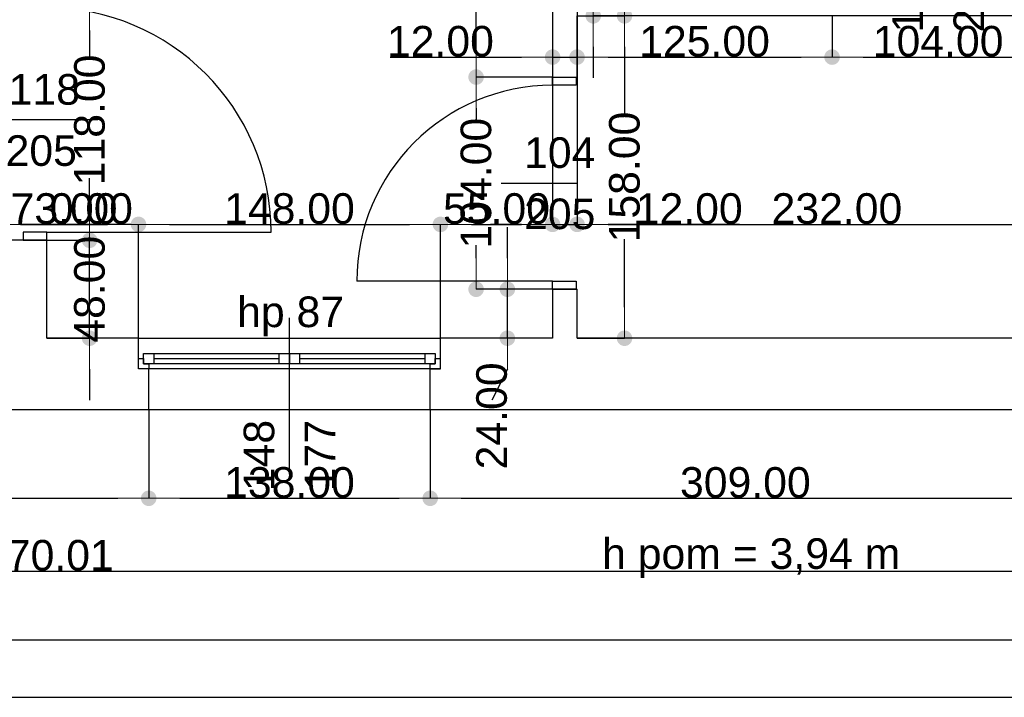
# Model space of a CAD drawing. Header units: millimetres. Extents: x -166872 to -65719, y 14266 to 44345.
# Tile 46 of 65: x -103991 to -99164, y 14639 to 17961. Entities that reach past the tile are written whole.
import ezdxf

# ---------------------------------------------------------------- set-up
doc = ezdxf.new("R2010")
doc.units = ezdxf.units.MM
doc.header["$MEASUREMENT"] = 0
doc.linetypes.add('Wipeout_Contour', pattern=[1000, 0, -1000])
for name, color, linetype in [('Drzwi', 7, 'Continuous'), ('Obiekt', 7, 'Continuous'), ('Okno', 7, 'Continuous'), ('Strop', 7, 'Continuous'), ('Tekst', 7, 'Continuous'), ('Wymiary', 63, 'Continuous'), ('Ściana', 7, 'Continuous')]:
    doc.layers.add(name, color=color, linetype=linetype)
doc.styles.add('Arial', font='txt')
doc.styles.add('Times new roman', font='txt')
doc.dimstyles.new('GENERATED_STYLE__1', dxfattribs={"dimtxt": 150, "dimasz": 152, "dimexe": 0.18, "dimexo": 0, "dimgap": 0.09, "dimtad": 1, "dimtih": 1, "dimtoh": 1, "dimlfac": 0.1, "dimzin": 0, "dimdsep": 46, "dimtxsty": 'Arial', "dimblk": 'ARROWHEAD_11', "dimblk1": 'ARROWHEAD_11', "dimblk2": 'ARROWHEAD_11', "dimcen": 0.09, "dimclrd": 114, "dimclre": 114, "dimclrt": 114, "dimazin": 0, "dimtfac": 1, "dimtdec": 4, "dimtmove": 0, "dimatfit": 3, "dimfxl": 1, "dimtolj": 1, "dimtzin": 0, "dimarcsym": 0})
doc.dimstyles.new('GENERATED_STYLE__2', dxfattribs={"dimtxt": 150, "dimasz": 152, "dimexe": 0.18, "dimexo": 0, "dimgap": 0.09, "dimtad": 1, "dimlfac": 0.1, "dimzin": 0, "dimdsep": 46, "dimtxsty": 'Arial', "dimblk": 'ARROWHEAD_11', "dimblk1": 'ARROWHEAD_11', "dimblk2": 'ARROWHEAD_11', "dimcen": 0.09, "dimclrd": 114, "dimclre": 114, "dimclrt": 114, "dimazin": 0, "dimtfac": 1, "dimtdec": 4, "dimtmove": 0, "dimatfit": 3, "dimfxl": 1, "dimtolj": 1, "dimtzin": 0, "dimarcsym": 0})

# ---------------------------------------------------------------- blocks, each defined once
blk = doc.blocks.new('ARROWHEAD_11')
at = {"color": 0, "linetype": 'Continuous', "lineweight": 0}
blk.add_line((0, 0), (-1, 0), dxfattribs=at)
at = {"color": 0, "linetype": 'Continuous', "lineweight": 0, "const_width": 0.25, "flags": 128}
blk.add_lwpolyline([(-0.125, 0, 1), (0.125, 0, 1)], format="xyb", close=True, dxfattribs=at)
blk = doc.blocks.new('*D5655')
at = {"layer": 'Defpoints', "color": 0}
for p in [(-104138, 16957.2), (-104418, 16399.3), (-104138, 16399.3)]:
    blk.add_point(p, dxfattribs=at)
at = {"layer": 'Wymiary', "color": 114, "lineweight": -2}
for p, q in [((-105230.3, 16957.2), (-104722, 16957.2)), ((-104722, 16957.2), (-104570, 16957.2)), ((-104418, 16399.3), (-104418, 16957.4)), ((-104418, 16957.2), (-104138, 16957.2)), ((-104138, 16399.3), (-104138, 16957.4)), ((-103986, 16957.2), (-103834, 16957.2))]:
    blk.add_line(p, q, dxfattribs=at)
at = {"layer": 'Wymiary', "color": 114, "lineweight": -2, "xscale": 152, "yscale": 152, "zscale": 152}
blk.add_blockref('ARROWHEAD_11', (-104418, 16957.2), dxfattribs=at)
at = {"layer": 'Wymiary', "color": 114, "lineweight": -2, "xscale": 152, "yscale": 152, "zscale": 152, "rotation": 180}
blk.add_blockref('ARROWHEAD_11', (-104138, 16957.2), dxfattribs=at)
at = {"layer": 'Wymiary', "color": 114, "lineweight": 13, "insert": (-104976.2, 17033.9), "char_height": 150, "attachment_point": 5, "style": 'Arial'}
blk.add_mtext('\\A1;28.00', dxfattribs=at)
blk = doc.blocks.new('*D5656')
at = {"layer": 'Defpoints', "color": 0}
for p in [(-104138, 16957.2), (-104138, 16559.3), (-104138, 16399.3)]:
    blk.add_point(p, dxfattribs=at)
at = {"layer": 'Wymiary', "color": 114, "lineweight": -2}
for p, q in [((-104290, 16957.2), (-104442, 16957.2)), ((-104138, 16399.3), (-104138, 16957.4)), ((-104138, 16559.3), (-104138, 16957.4)), ((-104138, 16957.2), (-104138, 16957.2)), ((-103834, 16957.2), (-103986, 16957.2)), ((-103444.8, 16957.2), (-103834, 16957.2))]:
    blk.add_line(p, q, dxfattribs=at)
at = {"layer": 'Wymiary', "color": 114, "lineweight": -2, "xscale": 152, "yscale": 152, "zscale": 152}
blk.add_blockref('ARROWHEAD_11', (-104138, 16957.2), dxfattribs=at)
at = {"layer": 'Wymiary', "color": 114, "lineweight": -2, "xscale": 152, "yscale": 152, "zscale": 152, "rotation": 180}
blk.add_blockref('ARROWHEAD_11', (-104138, 16957.2), dxfattribs=at)
at = {"layer": 'Wymiary', "color": 114, "lineweight": 13, "insert": (-103639.4, 17033.9), "char_height": 150, "attachment_point": 5, "style": 'Arial'}
blk.add_mtext('\\A1;0.00', dxfattribs=at)
blk = doc.blocks.new('*D5657')
at = {"layer": 'Defpoints', "color": 0}
for p in [(-103408, 16957.2), (-104138, 16559.3), (-103408, 16399.3)]:
    blk.add_point(p, dxfattribs=at)
at = {"layer": 'Wymiary', "color": 114, "lineweight": -2}
for p, q in [((-104138, 16559.3), (-104138, 16957.4)), ((-103986, 16957.2), (-103560, 16957.2)), ((-103408, 16399.3), (-103408, 16957.4))]:
    blk.add_line(p, q, dxfattribs=at)
at = {"layer": 'Wymiary', "color": 114, "lineweight": -2, "xscale": 152, "yscale": 152, "zscale": 152, "rotation": 180}
blk.add_blockref('ARROWHEAD_11', (-104138, 16957.2), dxfattribs=at)
at = {"layer": 'Wymiary', "color": 114, "lineweight": -2, "xscale": 152, "yscale": 152, "zscale": 152}
blk.add_blockref('ARROWHEAD_11', (-103408, 16957.2), dxfattribs=at)
at = {"layer": 'Wymiary', "color": 114, "lineweight": 13, "insert": (-103773, 17033.9), "char_height": 150, "attachment_point": 5, "style": 'Arial'}
blk.add_mtext('\\A1;73.00', dxfattribs=at)
blk = doc.blocks.new('*D5658')
at = {"layer": 'Defpoints', "color": 0}
for p in [(-101928, 16957.2), (-103408, 16399.3), (-101928, 16399.3)]:
    blk.add_point(p, dxfattribs=at)
at = {"layer": 'Wymiary', "color": 114, "lineweight": -2}
for p, q in [((-103408, 16399.3), (-103408, 16957.4)), ((-103256, 16957.2), (-102080, 16957.2)), ((-101928, 16399.3), (-101928, 16957.4))]:
    blk.add_line(p, q, dxfattribs=at)
at = {"layer": 'Wymiary', "color": 114, "lineweight": -2, "xscale": 152, "yscale": 152, "zscale": 152, "rotation": 180}
blk.add_blockref('ARROWHEAD_11', (-103408, 16957.2), dxfattribs=at)
at = {"layer": 'Wymiary', "color": 114, "lineweight": -2, "xscale": 152, "yscale": 152, "zscale": 152}
blk.add_blockref('ARROWHEAD_11', (-101928, 16957.2), dxfattribs=at)
at = {"layer": 'Wymiary', "color": 114, "lineweight": 13, "insert": (-102668, 17033.9), "char_height": 150, "attachment_point": 5, "style": 'Arial'}
blk.add_mtext('\\A1;148.00', dxfattribs=at)
blk = doc.blocks.new('*D5659')
at = {"layer": 'Defpoints', "color": 0}
for p in [(-101378, 25759.3), (-101378, 16957.2), (-101928, 16399.3)]:
    blk.add_point(p, dxfattribs=at)
at = {"layer": 'Wymiary', "color": 114, "lineweight": -2}
for p, q in [((-101378, 25759.3), (-101378, 16957)), ((-101928, 16399.3), (-101928, 16957.4)), ((-101776, 16957.2), (-101530, 16957.2))]:
    blk.add_line(p, q, dxfattribs=at)
at = {"layer": 'Wymiary', "color": 114, "lineweight": -2, "xscale": 152, "yscale": 152, "zscale": 152, "rotation": 180}
blk.add_blockref('ARROWHEAD_11', (-101928, 16957.2), dxfattribs=at)
at = {"layer": 'Wymiary', "color": 114, "lineweight": -2, "xscale": 152, "yscale": 152, "zscale": 152}
blk.add_blockref('ARROWHEAD_11', (-101378, 16957.2), dxfattribs=at)
at = {"layer": 'Wymiary', "color": 114, "lineweight": 13, "insert": (-101653, 17033.9), "char_height": 150, "attachment_point": 5, "style": 'Arial'}
blk.add_mtext('\\A1;55.00', dxfattribs=at)
blk = doc.blocks.new('*D5660')
at = {"layer": 'Defpoints', "color": 0}
for p in [(-101378, 25759.3), (-101258, 25759.3), (-101258, 16957.2)]:
    blk.add_point(p, dxfattribs=at)
at = {"layer": 'Wymiary', "color": 114, "lineweight": -2}
for p, q in [((-101378, 25759.3), (-101378, 16957)), ((-101258, 25759.3), (-101258, 16957)), ((-101530, 16957.2), (-101682, 16957.2)), ((-101378, 16957.2), (-101258, 16957.2)), ((-100954, 16957.2), (-101106, 16957.2)), ((-100462.4, 16957.2), (-100954, 16957.2))]:
    blk.add_line(p, q, dxfattribs=at)
at = {"layer": 'Wymiary', "color": 114, "lineweight": -2, "xscale": 152, "yscale": 152, "zscale": 152}
blk.add_blockref('ARROWHEAD_11', (-101378, 16957.2), dxfattribs=at)
at = {"layer": 'Wymiary', "color": 114, "lineweight": -2, "xscale": 152, "yscale": 152, "zscale": 152, "rotation": 180}
blk.add_blockref('ARROWHEAD_11', (-101258, 16957.2), dxfattribs=at)
at = {"layer": 'Wymiary', "color": 114, "lineweight": 13, "insert": (-100708.2, 17033.9), "char_height": 150, "attachment_point": 5, "style": 'Arial'}
blk.add_mtext('\\A1;12.00', dxfattribs=at)
blk = doc.blocks.new('*D5661')
at = {"layer": 'Defpoints', "color": 0}
for p in [(-101258, 25759.3), (-98938, 16957.2), (-98938, 16399.3)]:
    blk.add_point(p, dxfattribs=at)
at = {"layer": 'Wymiary', "color": 114, "lineweight": -2}
for p, q in [((-101258, 25759.3), (-101258, 16957)), ((-101106, 16957.2), (-99090, 16957.2)), ((-98938, 16399.3), (-98938, 16957.4))]:
    blk.add_line(p, q, dxfattribs=at)
at = {"layer": 'Wymiary', "color": 114, "lineweight": -2, "xscale": 152, "yscale": 152, "zscale": 152, "rotation": 180}
blk.add_blockref('ARROWHEAD_11', (-101258, 16957.2), dxfattribs=at)
at = {"layer": 'Wymiary', "color": 114, "lineweight": -2, "xscale": 152, "yscale": 152, "zscale": 152}
blk.add_blockref('ARROWHEAD_11', (-98938, 16957.2), dxfattribs=at)
at = {"layer": 'Wymiary', "color": 114, "lineweight": 13, "insert": (-99984.2, 17033.9), "char_height": 150, "attachment_point": 5, "style": 'Arial'}
blk.add_mtext('\\A1;232.00', dxfattribs=at)
blk = doc.blocks.new('*D5963')
at = {"layer": 'Defpoints', "color": 0}
for p in [(-101378, 25759.3), (-101258, 25759.3), (-101258, 17777.2)]:
    blk.add_point(p, dxfattribs=at)
at = {"layer": 'Wymiary', "color": 114, "lineweight": -2}
for p, q in [((-101378, 25759.3), (-101378, 17777)), ((-101258, 25759.3), (-101258, 17777)), ((-102173.7, 17777.2), (-101682, 17777.2)), ((-101682, 17777.2), (-101530, 17777.2)), ((-101378, 17777.2), (-101258, 17777.2)), ((-101106, 17777.2), (-100954, 17777.2))]:
    blk.add_line(p, q, dxfattribs=at)
at = {"layer": 'Wymiary', "color": 114, "lineweight": -2, "xscale": 152, "yscale": 152, "zscale": 152}
blk.add_blockref('ARROWHEAD_11', (-101378, 17777.2), dxfattribs=at)
at = {"layer": 'Wymiary', "color": 114, "lineweight": -2, "xscale": 152, "yscale": 152, "zscale": 152, "rotation": 180}
blk.add_blockref('ARROWHEAD_11', (-101258, 17777.2), dxfattribs=at)
at = {"layer": 'Wymiary', "color": 114, "lineweight": 13, "insert": (-101927.9, 17853.9), "char_height": 150, "attachment_point": 5, "style": 'Arial'}
blk.add_mtext('\\A1;12.00', dxfattribs=at)
blk = doc.blocks.new('*D5964')
at = {"layer": 'Defpoints', "color": 0}
for p in [(-101258, 25759.3), (-100008, 17979.3), (-100008, 17777.2)]:
    blk.add_point(p, dxfattribs=at)
at = {"layer": 'Wymiary', "color": 114, "lineweight": -2}
for p, q in [((-101258, 25759.3), (-101258, 17777)), ((-100008, 17979.3), (-100008, 17777)), ((-101106, 17777.2), (-100160, 17777.2))]:
    blk.add_line(p, q, dxfattribs=at)
at = {"layer": 'Wymiary', "color": 114, "lineweight": -2, "xscale": 152, "yscale": 152, "zscale": 152, "rotation": 180}
blk.add_blockref('ARROWHEAD_11', (-101258, 17777.2), dxfattribs=at)
at = {"layer": 'Wymiary', "color": 114, "lineweight": -2, "xscale": 152, "yscale": 152, "zscale": 152}
blk.add_blockref('ARROWHEAD_11', (-100008, 17777.2), dxfattribs=at)
at = {"layer": 'Wymiary', "color": 114, "lineweight": 13, "insert": (-100633, 17853.9), "char_height": 150, "attachment_point": 5, "style": 'Arial'}
blk.add_mtext('\\A1;125.00', dxfattribs=at)
blk = doc.blocks.new('*D5965')
at = {"layer": 'Defpoints', "color": 0}
for p in [(-100008, 17979.3), (-98968, 17979.3), (-98968, 17777.2)]:
    blk.add_point(p, dxfattribs=at)
at = {"layer": 'Wymiary', "color": 114, "lineweight": -2}
for p, q in [((-100008, 17979.3), (-100008, 17777)), ((-98968, 17979.3), (-98968, 17777)), ((-99856, 17777.2), (-99120, 17777.2))]:
    blk.add_line(p, q, dxfattribs=at)
at = {"layer": 'Wymiary', "color": 114, "lineweight": -2, "xscale": 152, "yscale": 152, "zscale": 152, "rotation": 180}
blk.add_blockref('ARROWHEAD_11', (-100008, 17777.2), dxfattribs=at)
at = {"layer": 'Wymiary', "color": 114, "lineweight": -2, "xscale": 152, "yscale": 152, "zscale": 152}
blk.add_blockref('ARROWHEAD_11', (-98968, 17777.2), dxfattribs=at)
at = {"layer": 'Wymiary', "color": 114, "lineweight": 13, "insert": (-99488, 17853.9), "char_height": 150, "attachment_point": 5, "style": 'Arial'}
blk.add_mtext('\\A1;104.00', dxfattribs=at)
blk = doc.blocks.new('*D5980')
at = {"layer": 'Defpoints', "color": 0}
for p in [(-101025.4, 17979.3), (-97418, 17979.3), (-101258, 16399.3)]:
    blk.add_point(p, dxfattribs=at)
at = {"layer": 'Wymiary', "color": 114, "lineweight": -2}
for p, q in [((-97418, 17979.3), (-101025.6, 17979.3)), ((-101025.4, 17827.3), (-101025.4, 17493.5)), ((-101025.4, 16551.3), (-101025.4, 16885.2)), ((-101258, 16399.3), (-101025.2, 16399.3))]:
    blk.add_line(p, q, dxfattribs=at)
at = {"layer": 'Wymiary', "color": 114, "lineweight": -2, "xscale": 152, "yscale": 152, "zscale": 152}
for p, rotation in [((-101025.4, 17979.3), 90), ((-101025.4, 16399.3), 270)]:
    blk.add_blockref('ARROWHEAD_11', p, dxfattribs=dict(at, rotation=rotation))
at = {"layer": 'Wymiary', "color": 114, "lineweight": 13, "insert": (-101025.4, 17189.3), "char_height": 150, "attachment_point": 5, "rotation": 90, "style": 'Arial'}
blk.add_mtext('\\A1;158.00', dxfattribs=at)
blk = doc.blocks.new('*D5981')
at = {"layer": 'Defpoints', "color": 0}
for p in [(-101258, 17979.3), (-101178.7, 17979.3), (-97418, 17979.3)]:
    blk.add_point(p, dxfattribs=at)
at = {"layer": 'Wymiary', "color": 114, "lineweight": -2}
for p, q in [((-101178.7, 18131.3), (-101102.1, 18283.3)), ((-101258, 17979.3), (-101178.6, 17979.3)), ((-97418, 17979.3), (-101178.9, 17979.3)), ((-101178.7, 17979.3), (-101178.7, 17979.3)), ((-101178.7, 17827.3), (-101178.7, 17675.3))]:
    blk.add_line(p, q, dxfattribs=at)
at = {"layer": 'Wymiary', "color": 114, "lineweight": -2, "xscale": 152, "yscale": 152, "zscale": 152}
for rotation in [270, 90]:
    blk.add_blockref('ARROWHEAD_11', (-101178.7, 17979.3), dxfattribs=dict(at, rotation=rotation))
at = {"layer": 'Wymiary', "color": 114, "lineweight": 13, "insert": (-101102.1, 18360), "char_height": 150, "attachment_point": 5, "rotation": 90, "style": 'Arial'}
blk.add_mtext('\\A1;0.00', dxfattribs=at)
blk = doc.blocks.new('*D5982')
at = {"layer": 'Defpoints', "color": 0}
for p in [(-101258, 21949.3), (-101025.4, 21949.3), (-101258, 17979.3)]:
    blk.add_point(p, dxfattribs=at)
at = {"layer": 'Wymiary', "color": 114, "lineweight": -2}
for p, q in [((-101258, 21949.3), (-101025.2, 21949.3)), ((-101025.4, 21797.3), (-101025.4, 20275.5)), ((-101025.4, 18131.3), (-101025.4, 19653.2)), ((-101258, 17979.3), (-101025.2, 17979.3))]:
    blk.add_line(p, q, dxfattribs=at)
at = {"layer": 'Wymiary', "color": 114, "lineweight": -2, "xscale": 152, "yscale": 152, "zscale": 152}
for p, rotation in [((-101025.4, 21949.3), 90), ((-101025.4, 17979.3), 270)]:
    blk.add_blockref('ARROWHEAD_11', p, dxfattribs=dict(at, rotation=rotation))
at = {"layer": 'Wymiary', "color": 114, "lineweight": 13, "insert": (-101025.4, 19964.3), "char_height": 150, "attachment_point": 5, "rotation": 90, "style": 'Arial'}
blk.add_mtext('\\A1;397.00', dxfattribs=at)
blk = doc.blocks.new('*D5999')
at = {"layer": 'Defpoints', "color": 0}
for p in [(-101599.7, 16639.3), (-101378, 16639.3), (-101378, 16399.3)]:
    blk.add_point(p, dxfattribs=at)
at = {"layer": 'Wymiary', "color": 114, "lineweight": -2}
for p, q in [((-101599.7, 16791.3), (-101599.7, 16943.3)), ((-101378, 16639.3), (-101599.8, 16639.3)), ((-101599.7, 16399.3), (-101599.7, 16639.3)), ((-101378, 16399.3), (-101599.8, 16399.3)), ((-101599.7, 16247.3), (-101676.3, 16095.3))]:
    blk.add_line(p, q, dxfattribs=at)
at = {"layer": 'Wymiary', "color": 114, "lineweight": -2, "xscale": 152, "yscale": 152, "zscale": 152}
for p, rotation in [((-101599.7, 16639.3), 270), ((-101599.7, 16399.3), 90)]:
    blk.add_blockref('ARROWHEAD_11', p, dxfattribs=dict(at, rotation=rotation))
at = {"layer": 'Wymiary', "color": 114, "lineweight": 13, "insert": (-101676.3, 16018.6), "char_height": 150, "attachment_point": 5, "rotation": 90, "style": 'Arial'}
blk.add_mtext('\\A1;24.00', dxfattribs=at)
blk = doc.blocks.new('*D6000')
at = {"layer": 'Defpoints', "color": 0}
for p in [(-101753, 17679.3), (-101378, 17679.3), (-101378, 16639.3)]:
    blk.add_point(p, dxfattribs=at)
at = {"layer": 'Wymiary', "color": 114, "lineweight": -2}
for p, q in [((-101378, 17679.3), (-101753.2, 17679.3)), ((-101753, 17527.3), (-101753, 17463.5)), ((-101753, 16791.3), (-101753, 16855.2)), ((-101378, 16639.3), (-101753.2, 16639.3))]:
    blk.add_line(p, q, dxfattribs=at)
at = {"layer": 'Wymiary', "color": 114, "lineweight": -2, "xscale": 152, "yscale": 152, "zscale": 152}
for p, rotation in [((-101753, 17679.3), 90), ((-101753, 16639.3), 270)]:
    blk.add_blockref('ARROWHEAD_11', p, dxfattribs=dict(at, rotation=rotation))
at = {"layer": 'Wymiary', "color": 114, "lineweight": 13, "insert": (-101753, 17159.3), "char_height": 150, "attachment_point": 5, "rotation": 90, "style": 'Arial'}
blk.add_mtext('\\A1;104.00', dxfattribs=at)
blk = doc.blocks.new('*D6001')
at = {"layer": 'Defpoints', "color": 0}
for p in [(-101753, 22269.3), (-101378, 22269.3), (-101378, 17679.3)]:
    blk.add_point(p, dxfattribs=at)
at = {"layer": 'Wymiary', "color": 114, "lineweight": -2}
for p, q in [((-101378, 22269.3), (-101753.2, 22269.3)), ((-101753, 22117.3), (-101753, 20288.5)), ((-101753, 17831.3), (-101753, 19660.1)), ((-101378, 17679.3), (-101753.2, 17679.3))]:
    blk.add_line(p, q, dxfattribs=at)
at = {"layer": 'Wymiary', "color": 114, "lineweight": -2, "xscale": 152, "yscale": 152, "zscale": 152}
for p, rotation in [((-101753, 22269.3), 90), ((-101753, 17679.3), 270)]:
    blk.add_blockref('ARROWHEAD_11', p, dxfattribs=dict(at, rotation=rotation))
at = {"layer": 'Wymiary', "color": 114, "lineweight": 13, "insert": (-101753, 19974.3), "char_height": 150, "attachment_point": 5, "rotation": 90, "style": 'Arial'}
blk.add_mtext('\\A1;459.00', dxfattribs=at)
blk = doc.blocks.new('*D6187')
at = {"layer": 'Defpoints', "color": 0}
for p in [(-103858, 16879.3), (-103647.7, 16879.3), (-103858, 16399.3)]:
    blk.add_point(p, dxfattribs=at)
at = {"layer": 'Wymiary', "color": 114, "lineweight": -2}
for p, q in [((-103647.7, 17031.3), (-103647.7, 17183.3)), ((-103858, 16879.3), (-103647.5, 16879.3)), ((-103647.7, 16399.3), (-103647.7, 16879.3)), ((-103858, 16399.3), (-103647.5, 16399.3)), ((-103647.7, 16247.3), (-103647.7, 16095.3))]:
    blk.add_line(p, q, dxfattribs=at)
at = {"layer": 'Wymiary', "color": 114, "lineweight": -2, "xscale": 152, "yscale": 152, "zscale": 152}
for p, rotation in [((-103647.7, 16879.3), 270), ((-103647.7, 16399.3), 90)]:
    blk.add_blockref('ARROWHEAD_11', p, dxfattribs=dict(at, rotation=rotation))
at = {"layer": 'Wymiary', "color": 114, "lineweight": 13, "insert": (-103647.7, 16639.3), "char_height": 150, "attachment_point": 5, "rotation": 90, "style": 'Arial'}
blk.add_mtext('\\A1;48.00', dxfattribs=at)
blk = doc.blocks.new('*D6188')
at = {"layer": 'Defpoints', "color": 0}
for p in [(-103858, 18059.3), (-103647.7, 18059.3), (-103858, 16879.3)]:
    blk.add_point(p, dxfattribs=at)
at = {"layer": 'Wymiary', "color": 114, "lineweight": -2}
for p, q in [((-103858, 18059.3), (-103647.5, 18059.3)), ((-103647.7, 17907.3), (-103647.7, 17773.5)), ((-103647.7, 17031.3), (-103647.7, 17165.2)), ((-103858, 16879.3), (-103647.5, 16879.3))]:
    blk.add_line(p, q, dxfattribs=at)
at = {"layer": 'Wymiary', "color": 114, "lineweight": -2, "xscale": 152, "yscale": 152, "zscale": 152}
for p, rotation in [((-103647.7, 18059.3), 90), ((-103647.7, 16879.3), 270)]:
    blk.add_blockref('ARROWHEAD_11', p, dxfattribs=dict(at, rotation=rotation))
at = {"layer": 'Wymiary', "color": 114, "lineweight": 13, "insert": (-103647.7, 17469.3), "char_height": 150, "attachment_point": 5, "rotation": 90, "style": 'Arial'}
blk.add_mtext('\\A1;118.00', dxfattribs=at)
blk = doc.blocks.new('*D6241')
at = {"layer": 'Defpoints', "color": 0}
for p in [(-106898, 16049.3), (-103358, 16049.3), (-103358, 15614.7)]:
    blk.add_point(p, dxfattribs=at)
at = {"layer": 'Wymiary', "color": 114, "lineweight": -2}
for p, q in [((-106898, 16049.3), (-106898, 15614.5)), ((-103358, 16049.3), (-103358, 15614.5)), ((-106746, 15614.7), (-103510, 15614.7))]:
    blk.add_line(p, q, dxfattribs=at)
at = {"layer": 'Wymiary', "color": 114, "lineweight": -2, "xscale": 152, "yscale": 152, "zscale": 152, "rotation": 180}
blk.add_blockref('ARROWHEAD_11', (-106898, 15614.7), dxfattribs=at)
at = {"layer": 'Wymiary', "color": 114, "lineweight": -2, "xscale": 152, "yscale": 152, "zscale": 152}
blk.add_blockref('ARROWHEAD_11', (-103358, 15614.7), dxfattribs=at)
at = {"layer": 'Wymiary', "color": 114, "lineweight": 13, "insert": (-105128, 15691.4), "char_height": 150, "attachment_point": 5, "style": 'Arial'}
blk.add_mtext('\\A1;354.00', dxfattribs=at)
blk = doc.blocks.new('*D6242')
at = {"layer": 'Defpoints', "color": 0}
for p in [(-103358, 16049.3), (-101978, 16049.3), (-101978, 15614.7)]:
    blk.add_point(p, dxfattribs=at)
at = {"layer": 'Wymiary', "color": 114, "lineweight": -2}
for p, q in [((-103358, 16049.3), (-103358, 15614.5)), ((-101978, 16049.3), (-101978, 15614.5)), ((-103206, 15614.7), (-102130, 15614.7))]:
    blk.add_line(p, q, dxfattribs=at)
at = {"layer": 'Wymiary', "color": 114, "lineweight": -2, "xscale": 152, "yscale": 152, "zscale": 152, "rotation": 180}
blk.add_blockref('ARROWHEAD_11', (-103358, 15614.7), dxfattribs=at)
at = {"layer": 'Wymiary', "color": 114, "lineweight": -2, "xscale": 152, "yscale": 152, "zscale": 152}
blk.add_blockref('ARROWHEAD_11', (-101978, 15614.7), dxfattribs=at)
at = {"layer": 'Wymiary', "color": 114, "lineweight": 13, "insert": (-102668, 15691.4), "char_height": 150, "attachment_point": 5, "style": 'Arial'}
blk.add_mtext('\\A1;138.00', dxfattribs=at)
blk = doc.blocks.new('*D6243')
at = {"layer": 'Defpoints', "color": 0}
for p in [(-101978, 16049.3), (-98888, 16049.3), (-98888, 15614.7)]:
    blk.add_point(p, dxfattribs=at)
at = {"layer": 'Wymiary', "color": 114, "lineweight": -2}
for p, q in [((-101978, 16049.3), (-101978, 15614.5)), ((-98888, 16049.3), (-98888, 15614.5)), ((-101826, 15614.7), (-99040, 15614.7))]:
    blk.add_line(p, q, dxfattribs=at)
at = {"layer": 'Wymiary', "color": 114, "lineweight": -2, "xscale": 152, "yscale": 152, "zscale": 152, "rotation": 180}
blk.add_blockref('ARROWHEAD_11', (-101978, 15614.7), dxfattribs=at)
at = {"layer": 'Wymiary', "color": 114, "lineweight": -2, "xscale": 152, "yscale": 152, "zscale": 152}
blk.add_blockref('ARROWHEAD_11', (-98888, 15614.7), dxfattribs=at)
at = {"layer": 'Wymiary', "color": 114, "lineweight": 13, "insert": (-100433, 15691.4), "char_height": 150, "attachment_point": 5, "style": 'Arial'}
blk.add_mtext('\\A1;309.00', dxfattribs=at)
blk = doc.blocks.new('*D6253')
at = {"layer": 'Defpoints', "color": 0}
for p in [(-67558, 20909.2), (-67558, 15257.7), (-140258, 14639.3)]:
    blk.add_point(p, dxfattribs=at)
at = {"layer": 'Wymiary', "color": 114, "lineweight": -2}
for p, q in [((-67558, 20909.2), (-67558, 15257.6)), ((-140258, 14639.3), (-140258, 15257.9)), ((-140106, 15257.7), (-67710, 15257.7))]:
    blk.add_line(p, q, dxfattribs=at)
at = {"layer": 'Wymiary', "color": 114, "lineweight": -2, "xscale": 152, "yscale": 152, "zscale": 152, "rotation": 180}
blk.add_blockref('ARROWHEAD_11', (-140258, 15257.7), dxfattribs=at)
at = {"layer": 'Wymiary', "color": 114, "lineweight": -2, "xscale": 152, "yscale": 152, "zscale": 152}
blk.add_blockref('ARROWHEAD_11', (-67558, 15257.7), dxfattribs=at)
at = {"layer": 'Wymiary', "color": 114, "lineweight": 13, "insert": (-103908, 15334.4), "char_height": 150, "attachment_point": 5, "style": 'Arial'}
blk.add_mtext('\\A1;7270.01', dxfattribs=at)

msp = doc.modelspace()

# ---------------------------------------------------------------- linework, layer by layer
at = {"layer": 'Drzwi'}
for p, q in [((-101378.019, 17639.32), (-101378.019, 17679.32)), ((-101378.019, 17679.32), (-101263.019, 17679.32)), ((-101378.019, 17679.32), (-101263.019, 17679.32)), ((-101263.019, 17679.32), (-101263.019, 17639.32)), ((-101263.019, 17639.32), (-101378.019, 17639.32)), ((-103858.019, 16919.32), (-103973.019, 16919.32)), ((-103973.019, 16919.32), (-103973.019, 16879.32)), ((-103858.019, 16879.32), (-103858.019, 16919.32)), ((-103858.019, 16919.32), (-102758.019, 16919.32)), ((-103973.019, 16879.32), (-103858.019, 16879.32)), ((-103858.019, 16879.32), (-103973.019, 16879.32)), ((-101378.019, 16679.32), (-102338.019, 16679.32)), ((-101378.019, 16639.32), (-101378.019, 16679.32)), ((-101378.019, 16679.32), (-101263.019, 16679.32)), ((-101263.019, 16679.32), (-101263.019, 16639.32)), ((-101263.019, 16639.32), (-101378.019, 16639.32)), ((-101378.019, 16639.32), (-101263.019, 16639.32))]:
    msp.add_line(p, q, dxfattribs=at)
for centre, radius, start, end in [((-103858.019, 16919.32), 1100, 0, 90), ((-101378.019, 16679.32), 960, 90, 180)]:
    msp.add_arc(centre, radius, start, end, dxfattribs=at)
at = {"layer": 'Obiekt'}
for p, q in [((-103606.64, 17469.32), (-104138.019, 17469.32)), ((-101629.397, 17159.32), (-101258.019, 17159.32)), ((-102668.019, 15749.32), (-102668.019, 16499.32))]:
    msp.add_line(p, q, dxfattribs=at)
at = {"layer": 'Okno'}
for p, q in [((-103408.019, 16399.32), (-101928.019, 16399.32)), ((-103383.019, 16324.32), (-103333.019, 16324.32)), ((-103383.019, 16274.32), (-103383.019, 16324.32)), ((-103333.019, 16324.32), (-102718.019, 16324.32)), ((-103333.019, 16324.32), (-103333.019, 16274.32)), ((-103333.019, 16324.32), (-102718.019, 16324.32)), ((-102718.019, 16274.32), (-102718.019, 16324.32)), ((-102718.019, 16324.32), (-102668.019, 16324.32)), ((-102668.019, 16324.32), (-102668.019, 16274.32)), ((-102668.019, 16324.32), (-102618.019, 16324.32)), ((-102668.019, 16274.32), (-102668.019, 16324.32)), ((-102618.019, 16324.32), (-102003.019, 16324.32)), ((-102618.019, 16324.32), (-102618.019, 16274.32)), ((-102618.019, 16324.32), (-102003.019, 16324.32)), ((-102003.019, 16274.32), (-102003.019, 16324.32)), ((-102003.019, 16324.32), (-101953.019, 16324.32)), ((-101953.019, 16324.32), (-101953.019, 16274.32)), ((-103408.019, 16299.32), (-103383.019, 16299.32)), ((-103408.019, 16249.32), (-103408.019, 16299.32)), ((-103383.019, 16299.32), (-103383.019, 16274.32)), ((-103383.019, 16274.32), (-103358.019, 16274.32)), ((-103333.019, 16274.32), (-103383.019, 16274.32)), ((-103358.019, 16274.32), (-103358.019, 16249.32)), ((-103333.019, 16299.32), (-102718.019, 16299.32)), ((-102718.019, 16274.32), (-103333.019, 16274.32)), ((-102668.019, 16274.32), (-102718.019, 16274.32)), ((-102618.019, 16274.32), (-102668.019, 16274.32)), ((-102618.019, 16299.32), (-102003.019, 16299.32)), ((-102003.019, 16274.32), (-102618.019, 16274.32)), ((-101953.019, 16274.32), (-102003.019, 16274.32)), ((-101978.019, 16249.32), (-101978.019, 16274.32)), ((-101978.019, 16274.32), (-101953.019, 16274.32)), ((-101953.019, 16274.32), (-101953.019, 16299.32)), ((-101953.019, 16299.32), (-101928.019, 16299.32)), ((-101928.019, 16249.32), (-101928.019, 16299.32)), ((-103358.019, 16249.32), (-103408.019, 16249.32)), ((-103358.019, 16249.32), (-103408.019, 16249.32)), ((-102668.019, 16249.32), (-103358.019, 16249.32)), ((-101978.019, 16249.32), (-102668.019, 16249.32)), ((-101928.019, 16249.32), (-101978.019, 16249.32)), ((-101978.019, 16249.32), (-101928.019, 16249.32)), ((-103358.019, 16049.32), (-101978.019, 16049.32))]:
    msp.add_line(p, q, dxfattribs=at)
at = {"layer": 'Strop', "flags": 128}
msp.add_lwpolyline([(-114963.364, 42885.522, -0.034913), (-97147.904, 38702.246, -0.03139835), (-83179.127, 33388.934, -0.00358934), (-81600.813, 32648.61, -0.01554929), (-75154.286, 29191.532, -0.0168287), (-67557.968, 24484.617), (-67557.968, 20745.281), (-74808.018, 20745.281), (-74808.018, 16049.32), (-96528.019, 16049.32), (-96528.019, 14639.32), (-140258.019, 14639.32)], format="xyb", dxfattribs=at)
at = {"layer": 'Ściana'}
for p, q in [((-101378.019, 17679.32), (-101263.019, 17679.32)), ((-101263.019, 17679.32), (-101258.019, 17679.32)), ((-103973.019, 16879.32), (-104138.019, 16879.32)), ((-103858.019, 16879.32), (-103973.019, 16879.32)), ((-101378.019, 16639.32), (-101263.019, 16639.32)), ((-101263.019, 16639.32), (-101258.019, 16639.32)), ((-103408.019, 16299.32), (-103408.019, 16399.32)), ((-101928.019, 16299.32), (-101928.019, 16399.32)), ((-103408.019, 16249.32), (-103408.019, 16299.32)), ((-101928.019, 16249.32), (-101928.019, 16299.32)), ((-103358.019, 16249.32), (-103408.019, 16249.32)), ((-103358.019, 16049.32), (-103358.019, 16249.32)), ((-101978.019, 16049.32), (-101978.019, 16249.32)), ((-101978.019, 16249.32), (-101928.019, 16249.32))]:
    msp.add_line(p, q, dxfattribs=at)
at = {"layer": 'Ściana', "flags": 128}
for points in [[(-101378.019, 22269.32), (-101378.019, 17679.32)], [(-101258.019, 17679.32), (-101258.019, 17979.32)], [(-103858.019, 16399.32), (-103858.019, 16879.32)], [(-101378.019, 16639.32), (-101378.019, 16399.32)], [(-101258.019, 16399.32), (-101258.019, 16639.32)], [(-103408.019, 16399.32), (-103858.019, 16399.32)], [(-101378.019, 16399.32), (-101928.019, 16399.32)], [(-98938.019, 16399.32), (-101258.019, 16399.32)], [(-106898.019, 16049.32), (-103358.019, 16049.32)], [(-101978.019, 16049.32), (-98888.019, 16049.32)]]:
    msp.add_lwpolyline(points, dxfattribs=at)

# ---------------------------------------------------------------- texts
at = {"layer": 'Obiekt', "char_height": 150, "attachment_point": 7, "rotation": 90, "style": 'Arial'}
for s, insert in [('\\A1;{\\fArial|b0|i0|c238|p38;104}', (-99560.55, 17897.66)), ('\\A1;{\\fArial|b0|i0|c238|p38;205}', (-99260.55, 17897.66)), ('\\A1;{\\fArial|b0|i0|c238|p38;148}', (-102740.55, 15649.32)), ('\\A1;{\\fArial|b0|i0|c238|p38;177}', (-102443.019, 15649.32))]:
    msp.add_mtext(s, dxfattribs=dict(at, insert=insert))
at = {"layer": 'Obiekt', "char_height": 150, "attachment_point": 7, "style": 'Arial'}
for s, insert in [('\\A1;{\\fArial|b0|i0|c238|p38;118}', (-104044.593, 17541.852)), ('\\A1;{\\fArial|b0|i0|c238|p38;205}', (-104059.679, 17241.852)), ('\\A1;{\\fArial|b0|i0|c238|p38;104}', (-101517.845, 17231.852)), ('\\A1;{\\fArial|b0|i0|c238|p38;205}', (-101517.845, 16931.852)), ('\\A1;{\\fArial|b0|i0|c238|p38;hp 87}', (-102924.476, 16408.486))]:
    msp.add_mtext(s, dxfattribs=dict(at, insert=insert))
at = {"layer": 'Tekst', "insert": (-100404.433, 15418.631), "char_height": 150, "attachment_point": 2, "style": 'Times new roman'}
msp.add_mtext('\\A1;{\\fArial|b0|i0|c0|p38;h pom = 3,94 m}', dxfattribs=at)

# ---------------------------------------------------------------- dimensions: what is measured, and where the dimension line sits
at = {"layer": 'Wymiary', "lineweight": 13}
for base, p1, p2, picture, middle in [((-101258.019, 17777.179), (-101378.019, 25759.32), (-101258.019, 25759.32), '*D5963', (-101927.88, 17777.179)), ((-101378.019, 16957.188), (-101928.019, 16399.32), (-101378.019, 25759.32), '*D5659', (-101653.019, 16957.188)), ((-101258.019, 16957.188), (-101378.019, 25759.32), (-101258.019, 25759.32), '*D5660', (-100708.158, 16957.188)), ((-98938.019, 16957.188), (-101258.019, 25759.32), (-98938.019, 16399.32), '*D5661', (-99984.19, 16957.188)), ((-100008.019, 17777.179), (-101258.019, 25759.32), (-100008.019, 17979.32), '*D5964', (-100633.019, 17777.179)), ((-98968.019, 17777.179), (-100008.019, 17979.32), (-98968.019, 17979.32), '*D5965', (-99488.019, 17777.179)), ((-104138.019, 16957.188), (-104418.019, 16399.32), (-104138.019, 16399.32), '*D5655', (-104976.219, 16957.188)), ((-104138.018741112, 16957.188109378), (-104138.018741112, 16399.320348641), (-104138.018741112, 16559.320348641), '*D5656', (-103639.368713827, 16957.188109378)), ((-103408.019, 16957.188), (-104138.019, 16559.32), (-103408.019, 16399.32), '*D5657', (-103773.019, 16957.188)), ((-101928.019, 16957.188), (-103408.019, 16399.32), (-101928.019, 16399.32), '*D5658', (-102668.019, 16957.188)), ((-103358.019, 15614.705), (-106898.019, 16049.32), (-103358.019, 16049.32), '*D6241', (-105128.019, 15614.705)), ((-101978.019, 15614.705), (-103358.019, 16049.32), (-101978.019, 16049.32), '*D6242', (-102668.019, 15614.705)), ((-98888.019, 15614.705), (-101978.019, 16049.32), (-98888.019, 16049.32), '*D6243', (-100433.019, 15614.705))]:
    dim = msp.add_linear_dim(base=base, p1=p1, p2=p2, dimstyle='GENERATED_STYLE__1', dxfattribs=at)
    dim.commit()
    dim.dimension.update_dxf_attribs({"geometry": picture, "text_midpoint": middle, "dimtype": 128})
for base, p1, p2, picture, middle in [((-101753.019, 22269.32), (-101378.019, 17679.32), (-101378.019, 22269.32), '*D6001', (-101753.019, 19974.32)), ((-101025.382, 21949.32), (-101258.019, 17979.32), (-101258.019, 21949.32), '*D5982', (-101025.382, 19964.32)), ((-101178.73432347, 17979.320348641), (-97418.018741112, 17979.320348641), (-101258.018741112, 17979.320348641), '*D5981', (-101102.058375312, 18359.9962968)), ((-103647.663, 18059.32), (-103858.019, 16879.32), (-103858.019, 18059.32), '*D6188', (-103647.663, 17469.32)), ((-101025.382, 17979.32), (-101258.019, 16399.32), (-97418.019, 17979.32), '*D5980', (-101025.382, 17189.32)), ((-101753.019, 17679.32), (-101378.019, 16639.32), (-101378.019, 17679.32), '*D6000', (-101753.019, 17159.32)), ((-103647.663, 16879.32), (-103858.019, 16399.32), (-103858.019, 16879.32), '*D6187', (-103647.663, 16639.32)), ((-101599.667, 16639.32), (-101378.019, 16399.32), (-101378.019, 16639.32), '*D5999', (-101676.343, 16018.644))]:
    dim = msp.add_linear_dim(base=base, p1=p1, p2=p2, angle=90, dimstyle='GENERATED_STYLE__2', dxfattribs=at)
    dim.commit()
    dim.dimension.update_dxf_attribs({"geometry": picture, "text_midpoint": middle, "dimtype": 128, "text_rotation": 90})

# ---------------------------------------------------------------- next in the draw order: wipeouts: each hides what was drawn before it
at = {"linetype": 'Wipeout_Contour', "lineweight": 0, "ltscale": 477383.047514}
msp.add_wipeout([(-96878.019, 14919.32), (-139918.019, 14919.32), (-140258.019, 14639.32), (-96528.019, 14639.32)], dxfattribs=at).dxf.layer = 'Ściana'

# ---------------------------------------------------------------- next in the draw order: linework, layer by layer
at = {"layer": 'Ściana', "flags": 128}
for points in [[(-96878.019, 14919.32), (-140258.019, 14919.32)], [(-140258.019, 14639.32), (-96528.019, 14639.32)]]:
    msp.add_lwpolyline(points, dxfattribs=at)

# ---------------------------------------------------------------- next in the draw order: dimensions: what is measured, and where the dimension line sits
at = {"layer": 'Wymiary', "lineweight": 13}
dim = msp.add_linear_dim(base=(-67557.968, 15257.749), p1=(-140258.019, 14639.32), p2=(-67557.968, 20909.241), dimstyle='GENERATED_STYLE__1', dxfattribs=at)
dim.commit()
dim.dimension.update_dxf_attribs({"geometry": '*D6253', "text_midpoint": (-103907.994, 15257.749), "dimtype": 128})

doc.saveas('drawing.dxf')
